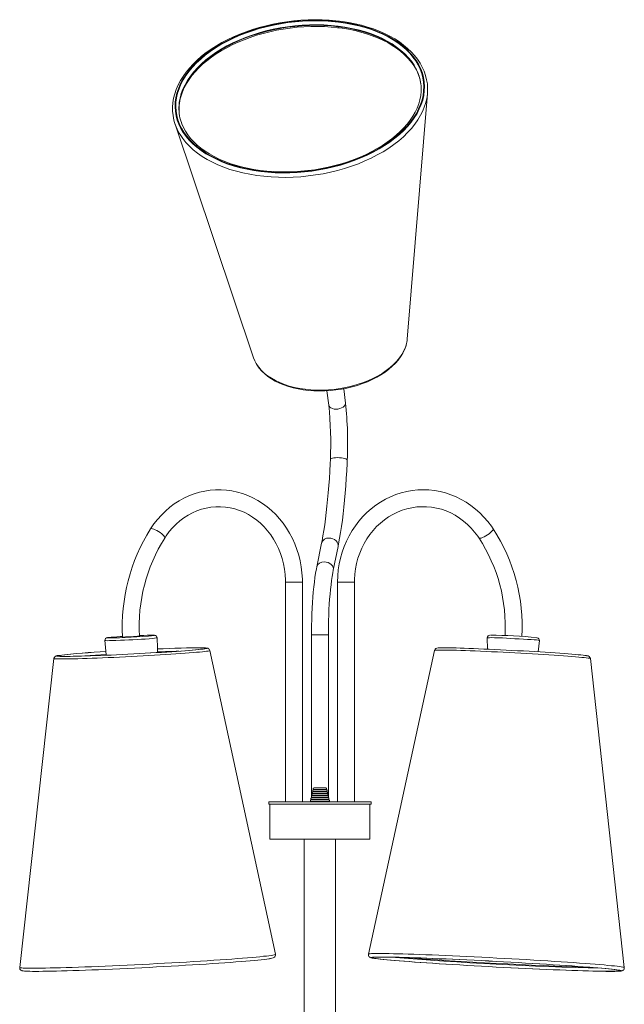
# Model space of a CAD drawing. Header units: millimetres. Extents: x -266 to 1200, y -2253 to 381.
# Tile 2 of 4: x -266 to 218, y -1080 to -293. Entities that reach past the tile are written whole.
import ezdxf

# ---------------------------------------------------------------- set-up
doc = ezdxf.new("R2010")
doc.units = ezdxf.units.MM

msp = doc.modelspace()

# ---------------------------------------------------------------- linework, layer by layer
at = {"color": 7, "linetype": 'Continuous', "lineweight": 15}
for p, q in [((43.92, -547.91), (60.12, -351.43)), ((-141.85, -375.93), (-79.14, -562.84)), ((-20.3, -589.29), (-18.91, -600.73)), ((-5.51, -599.1), (-6.89, -587.67)), ((-24.61, -711.12), (-28.46, -730.13)), ((-15.22, -732.81), (-11.38, -713.8)), ((-53.46, -742.5), (-53.46, -918)), ((-39.96, -918), (-39.96, -742.5)), ((-11.89, -742.5), (-11.89, -918)), ((1.61, -918), (1.61, -742.5)), ((-169.55, -785.03), (-170.42, -785.07)), ((-32.68, -784.5), (-32.68, -913.66)), ((-19.18, -913.66), (-19.18, -784.5)), ((108.01, -786.89), (108.04, -795.97)), ((148.71, -798.12), (149.69, -789.09)), ((-117.7, -795.53), (-117.74, -795.54)), ((-61.47, -1040.02), (-114.04, -797.04)), ((65.84, -796.95), (12.92, -1039.87)), ((-238.78, -803.44), (-266.21, -1050.52)), ((217.64, -1050.67), (190.57, -803.53)), ((-32.19, -912.9), (-32.29, -913.33)), ((-19.56, -913.33), (-32.29, -913.33)), ((-32.19, -912.9), (-19.66, -912.9)), ((-31.83, -911.38), (-31.9, -911.67)), ((-19.96, -911.67), (-31.9, -911.67)), ((-31.83, -911.38), (-20.03, -911.38)), ((-31.45, -909.83), (-31.53, -910.12)), ((-20.33, -910.12), (-31.53, -910.12)), ((-31.45, -909.83), (-20.4, -909.83)), ((-31.09, -908.3), (-31.15, -908.56)), ((-20.71, -908.56), (-31.15, -908.56)), ((-31.09, -908.3), (-20.77, -908.3)), ((-21.26, -906.98), (-30.59, -906.98)), ((-20.71, -908.56), (-20.77, -908.3)), ((-20.33, -910.12), (-20.4, -909.83)), ((-19.96, -911.67), (-20.03, -911.38)), ((-19.56, -913.33), (-19.66, -912.9)), ((-66.93, -918), (-66.93, -920)), ((-66.93, -918), (15.07, -918)), ((-66.93, -920), (15.07, -920)), ((-65.93, -920), (-65.93, -948)), ((-33.36, -917.75), (-33.42, -918)), ((-33.36, -917.75), (-18.5, -917.75)), ((-32.97, -916.15), (-33.07, -916.57)), ((-18.78, -916.57), (-33.07, -916.57)), ((-32.97, -916.15), (-18.88, -916.15)), ((-32.58, -914.53), (-32.69, -914.98)), ((-19.16, -914.98), (-32.69, -914.98)), ((-32.68, -914.39), (-32.68, -914.92)), ((-32.58, -914.53), (-19.27, -914.53)), ((-19.16, -914.98), (-19.27, -914.53)), ((-19.18, -914.92), (-19.18, -914.39)), ((-18.78, -916.57), (-18.88, -916.15)), ((-18.44, -918), (-18.5, -917.75)), ((14.07, -948), (14.07, -920)), ((15.07, -920), (15.07, -918)), ((-65.93, -948), (14.07, -948)), ((-38.43, -948), (-38.43, -2248)), ((-13.43, -2248), (-13.43, -948))]:
    msp.add_line(p, q, dxfattribs=at)
at = {"color": 8, "linetype": 'Continuous', "lineweight": 15}
for p, q in [((-53.46, -742.5), (-39.96, -742.5)), ((-11.89, -742.5), (1.61, -742.5)), ((-32.68, -784.5), (-19.18, -784.5)), ((-196.99, -800.79), (-197.81, -800.84))]:
    msp.add_line(p, q, dxfattribs=at)
at = {"color": 7, "linetype": 'Continuous', "lineweight": 15, "flags": 128}
for points in [[(-10.29, -293.64), (-13.15, -293.32), (-18.63, -292.85), (-24.18, -292.58), (-29.78, -292.5), (-35.43, -292.62), (-41.09, -292.92), (-46.75, -293.43), (-52.4, -294.12), (-58.01, -295), (-63.58, -296.07), (-69.08, -297.32), (-74.49, -298.75), (-79.81, -300.36), (-85.01, -302.13), (-90.08, -304.08), (-95, -306.18), (-99.76, -308.44), (-104.34, -310.84), (-108.73, -313.38), (-112.92, -316.06), (-116.89, -318.86), (-120.63, -321.78), (-124.12, -324.81), (-127.36, -327.94), (-130.34, -331.16), (-133.04, -334.45), (-135.46, -337.82), (-137.58, -341.25), (-139.41, -344.73), (-140.93, -348.24), (-142.14, -351.78), (-143.03, -355.32), (-143.61, -358.87), (-143.87, -362.4), (-143.81, -365.91), (-143.5, -368.82)], [(-10.79, -294.1), (-5.23, -294.9), (0.19, -295.9), (5.48, -297.11), (10.59, -298.52), (15.52, -300.12), (20.24, -301.92), (24.75, -303.89), (29.03, -306.05), (33.05, -308.37), (36.81, -310.85), (40.29, -313.48), (43.49, -316.26), (46.38, -319.17), (48.96, -322.2), (51.23, -325.34), (53.16, -328.58), (54.76, -331.91), (56.02, -335.32), (56.94, -338.8), (57.51, -342.33), (57.73, -345.9), (57.6, -349.5), (57.12, -353.12), (56.29, -356.74), (55.11, -360.34), (53.6, -363.93), (51.75, -367.48), (49.57, -370.99), (47.06, -374.43), (44.25, -377.81), (41.13, -381.1), (37.72, -384.29), (34.03, -387.38), (30.07, -390.35), (25.86, -393.2), (21.41, -395.91), (16.73, -398.46), (11.85, -400.87), (6.78, -403.11), (1.54, -405.17), (-3.85, -407.06), (-9.38, -408.76), (-15.02, -410.27), (-20.76, -411.58), (-26.57, -412.69), (-32.43, -413.59), (-38.33, -414.29), (-44.25, -414.77), (-50.15, -415.04), (-56.03, -415.09), (-61.85, -414.93), (-67.61, -414.56), (-73.28, -413.97), (-78.84, -413.18), (-84.27, -412.17), (-89.55, -410.96), (-94.66, -409.56), (-99.59, -407.95), (-104.32, -406.16), (-108.83, -404.18), (-113.1, -402.03), (-117.12, -399.71), (-120.88, -397.23), (-124.37, -394.59), (-127.56, -391.82), (-130.45, -388.91), (-133.04, -385.88), (-135.3, -382.74), (-137.23, -379.49), (-138.84, -376.16), (-140.1, -372.75), (-141.01, -369.28), (-141.58, -365.75), (-141.8, -362.17), (-141.67, -358.58), (-141.19, -354.96), (-140.36, -351.34), (-139.19, -347.73), (-137.67, -344.15), (-135.82, -340.59), (-133.64, -337.09), (-131.14, -333.64), (-128.32, -330.27), (-125.2, -326.98), (-121.79, -323.78), (-118.1, -320.69), (-114.14, -317.72), (-109.93, -314.88), (-105.48, -312.17), (-100.81, -309.61), (-95.93, -307.21), (-90.86, -304.97), (-85.62, -302.9), (-80.22, -301.01), (-74.7, -299.31), (-69.05, -297.8), (-63.32, -296.49), (-57.51, -295.38), (-51.64, -294.48), (-45.74, -293.79), (-39.83, -293.31), (-33.92, -293.04), (-28.05, -292.98), (-22.22, -293.14), (-16.46, -293.52), (-10.79, -294.1)], [(-10.96, -294.43), (-5.43, -295.22), (-0.03, -296.22), (5.22, -297.42), (10.3, -298.82), (15.21, -300.42), (19.91, -302.2), (24.39, -304.17), (28.64, -306.31), (32.64, -308.62), (36.38, -311.08), (39.85, -313.7), (43.02, -316.46), (45.9, -319.35), (48.47, -322.37), (50.72, -325.49), (52.65, -328.72), (54.24, -332.03), (55.49, -335.43), (56.4, -338.88), (56.97, -342.39), (57.19, -345.95), (57.06, -349.53), (56.58, -353.12), (55.76, -356.72), (54.59, -360.31), (53.08, -363.88), (51.24, -367.41), (49.07, -370.9), (46.58, -374.32), (43.78, -377.68), (40.68, -380.95), (37.28, -384.13), (33.61, -387.2), (29.68, -390.16), (25.49, -392.99), (21.06, -395.68), (16.41, -398.22), (11.56, -400.61), (6.52, -402.84), (1.31, -404.9), (-4.06, -406.77), (-9.55, -408.47), (-15.16, -409.97), (-20.87, -411.27), (-26.65, -412.37), (-32.49, -413.27), (-38.35, -413.96), (-44.23, -414.44), (-50.11, -414.71), (-55.95, -414.76), (-61.75, -414.6), (-67.47, -414.23), (-73.11, -413.65), (-78.64, -412.86), (-84.04, -411.86), (-89.29, -410.66), (-94.38, -409.25), (-99.28, -407.66), (-103.98, -405.88), (-108.46, -403.91), (-112.71, -401.77), (-116.72, -399.46), (-120.45, -396.99), (-123.92, -394.37), (-127.1, -391.61), (-129.97, -388.72), (-132.54, -385.71), (-134.79, -382.58), (-136.72, -379.36), (-138.31, -376.04), (-139.57, -372.65), (-140.48, -369.19), (-141.04, -365.68), (-141.26, -362.13), (-141.13, -358.55), (-140.65, -354.95), (-139.83, -351.36), (-138.66, -347.77), (-137.15, -344.2), (-135.31, -340.67), (-133.14, -337.18), (-130.65, -333.75), (-127.85, -330.4), (-124.75, -327.13), (-121.36, -323.95), (-117.69, -320.88), (-113.75, -317.92), (-109.56, -315.09), (-105.13, -312.4), (-100.49, -309.85), (-95.63, -307.46), (-90.59, -305.23), (-85.38, -303.18), (-80.02, -301.3), (-74.52, -299.61), (-68.91, -298.11), (-63.2, -296.81), (-57.42, -295.7), (-51.59, -294.8), (-45.72, -294.11), (-39.84, -293.64), (-33.97, -293.37), (-28.12, -293.31), (-22.33, -293.47), (-16.6, -293.84), (-10.96, -294.43)], [(-138.56, -361.48), (-138.47, -360.04), (-137.93, -356.73), (-137.09, -353.41), (-135.95, -350.11), (-134.5, -346.83), (-132.75, -343.59), (-130.71, -340.38), (-128.39, -337.22), (-125.79, -334.13), (-122.92, -331.1), (-119.78, -328.15), (-116.4, -325.29), (-112.77, -322.53), (-108.91, -319.87), (-104.84, -317.33), (-100.56, -314.92), (-96.09, -312.63), (-91.44, -310.49), (-86.62, -308.5), (-81.66, -306.66), (-76.57, -304.98), (-71.37, -303.47), (-66.07, -302.14), (-60.69, -300.98), (-55.24, -300), (-49.76, -299.2), (-44.24, -298.59), (-38.72, -298.17), (-33.21, -297.93), (-27.73, -297.89), (-22.29, -298.04), (-16.92, -298.38), (-11.9, -298.88), (-10.97, -298.99)], [(-10.97, -298.99), (-8.24, -299.35), (-3.12, -300.19), (1.87, -301.2), (6.72, -302.4), (11.41, -303.76), (15.93, -305.3), (20.25, -307), (24.38, -308.85), (28.29, -310.86), (31.97, -313.01), (35.41, -315.29), (38.6, -317.7), (41.53, -320.23), (44.19, -322.88), (46.58, -325.62), (48.69, -328.46), (50.51, -331.39), (52.04, -334.4), (53.27, -337.48), (53.52, -338.31)], [(60.05, -344.45), (60.02, -343.93), (59.48, -340.48), (58.63, -337.08), (57.47, -333.74), (56, -330.46), (54.24, -327.27), (52.17, -324.17), (49.82, -321.16), (47.18, -318.26), (44.26, -315.47), (41.07, -312.81), (37.63, -310.28), (33.93, -307.9), (30.01, -305.67), (25.86, -303.59), (21.5, -301.68), (16.95, -299.94), (12.22, -298.37), (7.32, -296.98), (2.27, -295.77), (-2.91, -294.75), (-8.21, -293.92), (-10.29, -293.64)], [(55.07, -349.84), (55.07, -349.91), (54.75, -353.22), (54.12, -356.53), (53.18, -359.84), (51.93, -363.14), (50.38, -366.41), (48.54, -369.64), (46.41, -372.83), (44, -375.97), (41.31, -379.05), (38.35, -382.05), (35.13, -384.97), (31.67, -387.8), (27.97, -390.53), (24.04, -393.15), (19.89, -395.65), (15.55, -398.02), (11.02, -400.26), (6.31, -402.35), (1.45, -404.29), (-3.55, -406.08), (-8.68, -407.7), (-13.92, -409.16), (-19.25, -410.44), (-24.65, -411.54), (-30.11, -412.46), (-35.61, -413.2), (-41.13, -413.75), (-46.65, -414.11), (-52.15, -414.28), (-57.62, -414.26), (-63.04, -414.05), (-68.39, -413.65), (-73.65, -413.06), (-78.81, -412.28), (-83.84, -411.33), (-88.74, -410.19), (-93.48, -408.88), (-98.05, -407.4), (-102.44, -405.75), (-106.63, -403.95), (-110.61, -401.99), (-114.37, -399.88), (-117.89, -397.64), (-121.16, -395.27), (-124.18, -392.78), (-126.93, -390.17), (-129.41, -387.46), (-131.61, -384.65), (-133.53, -381.75), (-135.15, -378.77), (-136.48, -375.71), (-137.05, -373.97)], [(-76.94, -567.61), (-76.21, -568.86), (-74.47, -571.27), (-72.44, -573.57), (-70.13, -575.76), (-67.56, -577.82), (-64.73, -579.74), (-61.66, -581.5), (-58.37, -583.11), (-54.88, -584.55), (-51.2, -585.81), (-47.36, -586.89), (-43.37, -587.79), (-39.26, -588.5), (-35.04, -589.01), (-30.74, -589.34), (-26.38, -589.46), (-21.98, -589.39), (-17.56, -589.13), (-13.14, -588.67), (-8.75, -588.02), (-4.41, -587.19), (-0.13, -586.17), (4.06, -584.97), (8.13, -583.59), (12.07, -582.05), (15.87, -580.35), (19.49, -578.5), (22.93, -576.5), (26.16, -574.37), (29.16, -572.11), (31.93, -569.74), (34.45, -567.26), (36.69, -564.69), (38.66, -562.04), (40.33, -559.32), (41.69, -556.56), (42.75, -553.76), (42.95, -552.99)], [(-77.09, -567.36), (-78.11, -565.41), (-79.14, -562.84)], [(-17.57, -644.26), (-17.72, -647.47), (-18.04, -653.49), (-18.4, -659.4), (-18.8, -665.19), (-19.25, -670.83), (-19.75, -676.32), (-20.28, -681.64), (-20.85, -686.78), (-21.47, -691.72), (-22.11, -696.45), (-22.79, -700.95), (-23.5, -705.22), (-24.24, -709.24), (-24.61, -711.12)], [(-11.38, -713.8), (-10.95, -711.63), (-10.15, -707.25), (-9.39, -702.65), (-8.67, -697.85), (-8, -692.85), (-7.37, -687.66), (-6.78, -682.3), (-6.23, -676.77), (-5.73, -671.09), (-5.27, -665.27), (-4.86, -659.33), (-4.5, -653.26), (-4.19, -647.1), (-4.09, -644.85)], [(-39.96, -742.5), (-40.01, -739.86), (-40.31, -735.02), (-40.89, -730.21), (-41.76, -725.45), (-42.91, -720.77), (-44.33, -716.18), (-46.03, -711.7), (-47.98, -707.36), (-50.19, -703.16), (-52.64, -699.13), (-55.33, -695.3), (-58.24, -691.66), (-61.35, -688.24), (-64.67, -685.06), (-68.16, -682.12), (-71.82, -679.45), (-75.64, -677.04), (-79.58, -674.92), (-83.64, -673.09), (-87.8, -671.56), (-92.03, -670.33), (-96.33, -669.41), (-100.68, -668.81), (-105.04, -668.52), (-109.42, -668.54), (-113.78, -668.89), (-118.11, -669.54), (-122.4, -670.51), (-126.61, -671.78), (-130.74, -673.36), (-134.77, -675.23), (-138.69, -677.38), (-142.46, -679.82), (-146.09, -682.52), (-149.55, -685.49), (-152.83, -688.69), (-155.91, -692.13), (-158.78, -695.78), (-161.53, -699.8)], [(112.7, -699.73), (111.24, -697.58), (108.4, -693.83), (105.33, -690.28), (102.06, -686.96), (98.59, -683.87), (94.94, -681.04), (91.13, -678.47), (87.17, -676.18), (83.08, -674.18), (78.88, -672.46), (74.59, -671.05), (70.22, -669.94), (65.8, -669.14), (61.33, -668.66), (56.85, -668.49), (52.37, -668.64), (47.91, -669.1), (43.48, -669.88), (39.12, -670.96), (34.83, -672.36), (30.63, -674.05), (26.54, -676.03), (22.58, -678.29), (18.77, -680.84), (15.11, -683.64), (11.64, -686.7), (8.36, -689.99), (5.28, -693.51), (2.42, -697.24), (-0.21, -701.17), (-2.59, -705.27), (-4.72, -709.54), (-6.58, -713.94), (-8.18, -718.47), (-9.5, -723.1), (-10.53, -727.81), (-11.28, -732.59), (-11.73, -737.41), (-11.89, -742.5)], [(-150.15, -707.06), (-148.99, -705.31), (-146.52, -701.98), (-143.86, -698.86), (-141, -695.97), (-137.96, -693.31), (-134.77, -690.91), (-131.43, -688.77), (-127.96, -686.91), (-124.38, -685.34), (-120.71, -684.06), (-116.96, -683.08), (-113.16, -682.41), (-109.32, -682.05), (-105.47, -682.01), (-101.62, -682.29), (-97.8, -682.87), (-94.02, -683.77), (-90.31, -684.98), (-86.69, -686.48), (-83.18, -688.28), (-79.79, -690.36), (-76.54, -692.71), (-73.45, -695.32), (-70.54, -698.17), (-67.81, -701.25), (-65.29, -704.54), (-62.99, -708.03), (-60.91, -711.7), (-59.07, -715.53), (-57.48, -719.49), (-56.15, -723.58), (-55.07, -727.76), (-54.27, -732.02), (-53.74, -736.33), (-53.49, -740.68), (-53.46, -742.5)], [(1.61, -742.5), (1.64, -740.3), (1.93, -735.95), (2.5, -731.64), (3.35, -727.39), (4.48, -723.22), (5.88, -719.14), (7.54, -715.19), (9.46, -711.38), (11.61, -707.73), (14.01, -704.27), (16.62, -701), (19.44, -697.94), (22.45, -695.11), (25.64, -692.53), (29, -690.21), (32.49, -688.15), (36.12, -686.38), (39.85, -684.9), (43.67, -683.71), (47.56, -682.83), (51.5, -682.26), (55.47, -682.01), (59.45, -682.07), (63.41, -682.44), (67.35, -683.13), (71.22, -684.13), (75.02, -685.43), (78.73, -687.03), (82.31, -688.92), (85.77, -691.09), (89.07, -693.53), (92.2, -696.22), (95.15, -699.15), (97.89, -702.31), (100.42, -705.67), (101.42, -707.13)], [(-28.46, -730.13), (-28.77, -731.74), (-29.36, -735.09), (-29.89, -738.62), (-30.39, -742.34), (-30.83, -746.22), (-31.23, -750.27), (-31.58, -754.45), (-31.88, -758.77), (-32.14, -763.19), (-32.35, -767.7), (-32.5, -772.29), (-32.61, -776.92), (-32.67, -781.59), (-32.68, -784.5)], [(-19.18, -784.5), (-19.17, -782.11), (-19.12, -777.59), (-19.02, -773.1), (-18.88, -768.66), (-18.68, -764.31), (-18.44, -760.06), (-18.15, -755.93), (-17.83, -751.95), (-17.46, -748.14), (-17.05, -744.51), (-16.61, -741.09), (-16.14, -737.91), (-15.64, -734.97), (-15.22, -732.81)], [(-183.91, -785.77), (-185.69, -785.88), (-188.52, -786.07), (-191.03, -786.25), (-193.07, -786.42), (-194.62, -786.58), (-195.56, -786.7), (-196, -786.8), (-195.95, -786.87)], [(-183.17, -786.26), (-183.71, -786.25), (-183.89, -786.22)], [(-158.41, -784.98), (-158.26, -784.89), (-158.56, -784.84)], [(-155.93, -798.69), (-156.03, -795.14), (-156.16, -786.55)], [(-197.96, -788.68), (-197.44, -794.52), (-196.95, -800.39), (-196.93, -800.79)], [(-114.08, -797.02), (-114.22, -796.5), (-114.59, -795.96), (-114.99, -795.61), (-115.35, -795.39), (-115.68, -795.26), (-116.03, -795.16), (-116.49, -795.08), (-117.53, -794.98), (-118, -794.96)], [(68.94, -794.98), (69.19, -794.96), (70.19, -794.91), (71.54, -794.88), (73.21, -794.87), (75.22, -794.88), (77.53, -794.92), (80.14, -794.97), (83.03, -795.04), (86.19, -795.13), (89.59, -795.24), (93.23, -795.37), (97.07, -795.51), (101.09, -795.68), (105.27, -795.85), (109.59, -796.04), (114.01, -796.25), (118.52, -796.47), (123.09, -796.69), (127.69, -796.93), (132.29, -797.18), (136.87, -797.43), (141.4, -797.69), (145.85, -797.95)], [(-235.22, -800.98), (-235.23, -800.99), (-236.23, -801.17), (-237.03, -801.38), (-237.38, -801.52), (-237.73, -801.72), (-238.1, -802.02), (-238.48, -802.52), (-238.75, -803.23), (-238.75, -803.43)], [(-236.22, -801.56), (-236.02, -801.59), (-235.2, -801.66), (-234.04, -801.71), (-232.54, -801.75), (-230.71, -801.76), (-228.56, -801.76), (-226.11, -801.73), (-223.36, -801.69), (-220.34, -801.62), (-217.07, -801.54), (-213.55, -801.43), (-209.82, -801.31), (-205.89, -801.17), (-201.79, -801.01), (-197.54, -800.84), (-193.17, -800.65), (-188.7, -800.45), (-184.16, -800.24), (-179.57, -800.02), (-174.97, -799.78), (-170.38, -799.54), (-165.82, -799.29), (-161.32, -799.03), (-156.91, -798.77), (-152.62, -798.51), (-148.47, -798.25)], [(-235.75, -801.54), (-235.59, -801.56), (-234.78, -801.64), (-233.62, -801.69), (-232.13, -801.72), (-230.32, -801.74), (-228.18, -801.73), (-225.75, -801.71), (-223.02, -801.66), (-220.03, -801.6), (-216.77, -801.51), (-213.28, -801.41), (-209.58, -801.29), (-205.68, -801.15), (-201.61, -800.99), (-197.39, -800.82), (-193.05, -800.64), (-188.61, -800.44), (-184.11, -800.23), (-179.55, -800), (-174.98, -799.77), (-170.42, -799.53), (-165.89, -799.28), (-161.43, -799.03), (-157.06, -798.77), (-152.79, -798.51), (-148.67, -798.25)], [(-235.24, -801.57), (-235.3, -801.56), (-235.29, -801.56)], [(-148.67, -798.25), (-144.71, -797.98), (-140.94, -797.72), (-137.38, -797.47), (-134.04, -797.22), (-130.96, -796.97), (-128.14, -796.74), (-125.61, -796.51), (-123.37, -796.29), (-121.45, -796.09), (-119.85, -795.89), (-118.58, -795.72), (-117.66, -795.55), (-117.25, -795.46)], [(-148.47, -798.25), (-144.48, -797.98), (-140.68, -797.72), (-137.09, -797.46), (-133.73, -797.21), (-130.63, -796.96), (-127.79, -796.72), (-125.24, -796.5), (-122.99, -796.28), (-121.05, -796.07), (-119.44, -795.88), (-118.16, -795.7), (-117.23, -795.53), (-116.78, -795.43)], [(145.85, -797.95), (150.2, -798.21), (154.42, -798.47), (158.49, -798.74), (162.38, -799), (166.07, -799.25), (169.54, -799.51), (172.76, -799.75), (175.73, -799.99), (178.42, -800.21), (180.81, -800.43), (182.9, -800.63), (184.66, -800.82), (186.09, -800.99), (187.19, -801.15), (187.42, -801.19)], [(-117.01, -1047.83), (-111.84, -1047.49), (-106.86, -1047.15), (-102.08, -1046.81), (-97.51, -1046.48), (-93.18, -1046.15), (-89.1, -1045.84), (-85.27, -1045.52), (-81.73, -1045.22), (-78.47, -1044.92), (-75.51, -1044.64), (-72.86, -1044.37), (-70.53, -1044.11), (-68.52, -1043.86), (-66.85, -1043.63), (-66.23, -1043.54)], [(-66.01, -1043.51), (-65.54, -1043.44), (-64.39, -1043.22), (-63.41, -1042.96), (-62.78, -1042.7), (-62.36, -1042.43), (-62, -1042.07), (-61.64, -1041.53), (-61.43, -1040.79), (-61.49, -1040.02)], [(12.96, -1039.86), (12.87, -1040.38), (13.01, -1041.19), (13.32, -1041.77), (13.67, -1042.15), (14, -1042.4), (14.33, -1042.58), (14.69, -1042.73), (15.2, -1042.88), (15.92, -1043.03)], [(15.64, -1042.46), (16.14, -1042.39), (17.19, -1042.32), (18.58, -1042.26), (20.31, -1042.23), (22.38, -1042.21), (24.77, -1042.21), (27.48, -1042.24), (30.49, -1042.28), (33.81, -1042.34), (37.41, -1042.43), (41.28, -1042.53), (45.41, -1042.65), (49.79, -1042.79), (54.39, -1042.95), (59.21, -1043.13), (64.23, -1043.32), (69.42, -1043.53), (74.78, -1043.75), (80.27, -1043.99), (85.89, -1044.25), (91.62, -1044.51), (97.42, -1044.79), (103.29, -1045.08), (109.2, -1045.38), (115.13, -1045.69), (121.06, -1046.01), (126.97, -1046.33), (132.83, -1046.66), (138.64, -1046.99), (144.36, -1047.33)], [(214.2, -1053.49), (214.14, -1053.5), (213.09, -1053.58), (211.7, -1053.63), (209.97, -1053.67), (207.9, -1053.68), (205.51, -1053.68), (202.8, -1053.66), (199.79, -1053.61), (196.47, -1053.55), (192.88, -1053.47), (189, -1053.36), (184.87, -1053.24), (180.5, -1053.1), (175.89, -1052.94), (171.07, -1052.77), (166.05, -1052.57), (160.86, -1052.36), (155.5, -1052.14), (150.01, -1051.9), (144.39, -1051.65), (138.66, -1051.38), (132.86, -1051.1), (126.99, -1050.81), (121.08, -1050.51), (115.15, -1050.2), (109.22, -1049.89), (103.32, -1049.56), (97.45, -1049.24), (91.64, -1048.9), (85.92, -1048.56), (80.3, -1048.23), (74.8, -1047.89), (69.45, -1047.55), (64.25, -1047.21), (59.23, -1046.87), (54.41, -1046.54), (49.81, -1046.21), (45.43, -1045.89), (41.3, -1045.58), (37.42, -1045.27), (33.82, -1044.98), (30.51, -1044.69), (27.49, -1044.42), (24.78, -1044.15), (22.39, -1043.91), (20.32, -1043.67), (18.59, -1043.45), (17.19, -1043.25), (16.22, -1043.08)], [(16.24, -1042.48), (16.68, -1042.43), (17.72, -1042.35), (19.11, -1042.29), (20.83, -1042.26), (22.88, -1042.24), (25.26, -1042.24), (27.95, -1042.27), (30.95, -1042.31), (34.25, -1042.37), (37.83, -1042.46), (41.68, -1042.56), (45.79, -1042.68), (50.14, -1042.82), (54.72, -1042.98), (59.52, -1043.15), (64.5, -1043.34), (69.67, -1043.55), (75, -1043.78), (80.46, -1044.01), (86.05, -1044.27), (91.74, -1044.53), (97.52, -1044.81), (103.35, -1045.1), (109.23, -1045.39), (115.13, -1045.7), (121.02, -1046.02), (126.9, -1046.34), (132.74, -1046.67), (138.51, -1047), (144.2, -1047.33)], [(16.56, -1042.48), (16.57, -1042.48), (16.71, -1042.46)], [(213.62, -1053.47), (213.6, -1053.47), (212.56, -1053.54), (211.18, -1053.6), (209.45, -1053.64), (207.4, -1053.65), (205.02, -1053.65), (202.33, -1053.63), (199.33, -1053.58), (196.03, -1053.52), (192.45, -1053.44), (188.6, -1053.33), (184.49, -1053.21), (180.14, -1053.07), (175.56, -1052.92), (170.77, -1052.74), (165.78, -1052.55), (160.61, -1052.34), (155.28, -1052.12), (149.82, -1051.88), (144.23, -1051.63), (138.54, -1051.36), (132.76, -1051.08), (126.93, -1050.8), (121.05, -1050.5), (115.15, -1050.19), (109.26, -1049.88), (103.38, -1049.56), (97.54, -1049.23), (91.77, -1048.9), (86.08, -1048.56), (80.49, -1048.22), (75.02, -1047.89), (69.69, -1047.55), (64.53, -1047.21), (59.54, -1046.88), (54.74, -1046.55), (50.16, -1046.22), (45.81, -1045.9), (41.7, -1045.59), (37.84, -1045.29), (34.26, -1044.99), (30.97, -1044.71), (27.97, -1044.44), (25.27, -1044.17), (22.89, -1043.93), (20.84, -1043.69), (19.11, -1043.48), (17.73, -1043.27), (16.68, -1043.09), (16.63, -1043.08)], [(144.2, -1047.33), (149.79, -1047.67), (155.26, -1048.01), (160.59, -1048.35), (165.75, -1048.68), (170.74, -1049.02), (175.54, -1049.35), (180.12, -1049.67), (184.47, -1049.99), (188.58, -1050.3), (192.44, -1050.61), (196.02, -1050.9), (199.31, -1051.19), (202.32, -1051.46), (205.01, -1051.72), (207.39, -1051.97), (209.44, -1052.2), (211.17, -1052.42), (212.56, -1052.62), (213.6, -1052.81), (214.03, -1052.9)], [(144.36, -1047.33), (149.98, -1047.67), (155.48, -1048.01), (160.84, -1048.35), (166.03, -1048.69), (171.05, -1049.02), (175.87, -1049.35), (180.47, -1049.68), (184.85, -1050), (188.99, -1050.32), (192.86, -1050.62), (196.46, -1050.92), (199.77, -1051.2), (202.79, -1051.48), (205.5, -1051.74), (207.89, -1051.99), (209.96, -1052.22), (211.69, -1052.44), (213.09, -1052.65), (214.14, -1052.83), (214.55, -1052.92)], [(-266.17, -1050.51), (-266.21, -1050.99), (-265.99, -1051.8), (-265.63, -1052.35), (-265.24, -1052.71), (-264.87, -1052.94), (-264.51, -1053.1), (-264.1, -1053.22), (-263.48, -1053.34), (-262.41, -1053.46), (-261.15, -1053.54), (-261.12, -1053.55)], [(-260.88, -1053.55), (-259.97, -1053.59), (-258.17, -1053.64), (-256.04, -1053.67), (-253.59, -1053.69), (-250.82, -1053.68), (-247.75, -1053.65), (-244.38, -1053.6), (-240.73, -1053.54), (-236.81, -1053.45), (-232.63, -1053.34), (-228.2, -1053.22), (-223.56, -1053.07), (-218.7, -1052.91), (-213.65, -1052.73), (-208.42, -1052.54), (-203.03, -1052.33), (-197.51, -1052.1), (-191.87, -1051.86), (-186.13, -1051.6), (-180.31, -1051.33), (-174.44, -1051.05), (-168.52, -1050.76), (-162.59, -1050.46), (-156.66, -1050.15), (-150.76, -1049.83), (-144.9, -1049.51), (-139.11, -1049.18), (-133.4, -1048.84), (-127.81, -1048.5), (-122.33, -1048.17), (-117.01, -1047.83)], [(213.57, -1052.83), (213.73, -1052.87), (213.75, -1052.88)], [(214.6, -1053.47), (215.39, -1053.37), (215.94, -1053.22), (216.39, -1053.03), (216.77, -1052.77), (217.19, -1052.34), (217.53, -1051.68), (217.66, -1050.88), (217.61, -1050.66)]]:
    msp.add_lwpolyline(points, dxfattribs=at)
at = {"color": 8, "linetype": 'Continuous', "lineweight": 15, "flags": 128}
for points in [[(-138.66, -360.75), (-138.47, -358.79), (-137.84, -355.2), (-136.87, -351.62), (-135.54, -348.06), (-133.88, -344.52), (-131.88, -341.02), (-129.55, -337.58), (-126.9, -334.21), (-123.94, -330.91), (-120.68, -327.71), (-117.13, -324.61), (-113.31, -321.62), (-109.22, -318.75), (-104.9, -316.03), (-100.34, -313.45), (-95.56, -311.02), (-90.59, -308.75), (-85.45, -306.66), (-80.14, -304.75), (-74.69, -303.02), (-69.13, -301.49), (-63.46, -300.16), (-57.72, -299.03), (-51.92, -298.1), (-46.08, -297.39), (-40.22, -296.89), (-34.37, -296.6), (-28.55, -296.54), (-22.78, -296.68), (-17.07, -297.05), (-11.46, -297.63)], [(-138.61, -361.21), (-138.41, -359.24), (-137.79, -355.66), (-136.81, -352.08), (-135.49, -348.51), (-133.82, -344.97), (-131.82, -341.48), (-129.49, -338.04), (-126.84, -334.66), (-123.88, -331.37), (-120.62, -328.16), (-117.07, -325.06), (-113.25, -322.07), (-109.17, -319.21), (-104.84, -316.48), (-100.28, -313.9), (-95.51, -311.47), (-90.54, -309.21), (-85.39, -307.12), (-80.09, -305.21), (-74.64, -303.48), (-69.07, -301.95), (-63.41, -300.61), (-57.66, -299.48), (-51.86, -298.56), (-46.02, -297.84), (-40.17, -297.34), (-34.32, -297.06), (-28.49, -296.99), (-22.72, -297.14), (-17.02, -297.5), (-11.4, -298.08)], [(-11.46, -297.63), (-5.95, -298.42), (-0.58, -299.42), (4.64, -300.63), (9.69, -302.03), (14.56, -303.64), (19.22, -305.43), (23.65, -307.41), (27.85, -309.57), (31.79, -311.89), (35.47, -314.38), (38.86, -317.02), (41.96, -319.79), (44.75, -322.7), (47.23, -325.74), (49.38, -328.88), (51.2, -332.12), (52.68, -335.44), (53.43, -337.58)], [(-11.4, -298.08), (-5.9, -298.87), (-0.53, -299.87), (4.69, -301.08), (9.75, -302.49), (14.61, -304.09), (19.27, -305.89), (23.71, -307.87), (27.9, -310.02), (31.85, -312.35), (35.52, -314.83), (38.91, -317.47), (42.01, -320.25), (44.8, -323.16), (47.28, -326.19), (49.43, -329.33), (51.25, -332.57), (52.73, -335.9), (53.49, -338.04)], [(58.62, -359.44), (57.88, -361.74), (56.43, -365.38), (54.64, -368.99), (52.51, -372.56), (50.06, -376.07), (47.3, -379.5), (44.22, -382.86), (40.85, -386.13), (37.2, -389.29), (33.27, -392.34), (29.09, -395.27), (24.66, -398.06), (20, -400.7), (15.13, -403.19), (10.06, -405.52), (4.81, -407.68), (-0.6, -409.66), (-6.15, -411.46), (-11.82, -413.07), (-17.59, -414.48), (-23.45, -415.69), (-29.37, -416.69), (-35.34, -417.49), (-41.33, -418.07), (-47.31, -418.44), (-53.28, -418.6), (-59.21, -418.54), (-65.08, -418.26), (-70.87, -417.77), (-76.56, -417.07), (-82.13, -416.16), (-87.56, -415.04), (-92.83, -413.72), (-97.93, -412.2), (-102.83, -410.49), (-107.52, -408.59), (-111.99, -406.51), (-116.21, -404.26), (-120.18, -401.84), (-123.88, -399.26), (-127.29, -396.53), (-130.41, -393.67), (-133.22, -390.67), (-135.72, -387.56), (-137.9, -384.34), (-138.49, -383.34)], [(43.03, -552.72), (42.45, -554.51), (41.23, -557.36), (39.67, -560.17), (37.78, -562.94), (35.57, -565.63), (33.06, -568.24), (30.25, -570.74), (27.16, -573.14), (23.81, -575.4), (20.22, -577.53), (16.41, -579.5), (12.41, -581.3), (8.23, -582.93), (3.89, -584.38), (-0.56, -585.64), (-5.12, -586.69), (-9.76, -587.54), (-14.44, -588.18), (-19.14, -588.61), (-23.84, -588.82), (-28.51, -588.81), (-33.11, -588.58), (-37.64, -588.14)], [(-37.64, -588.14), (-42.04, -587.48), (-46.32, -586.61), (-50.43, -585.54), (-54.35, -584.27), (-58.07, -582.81), (-61.56, -581.16), (-64.81, -579.34), (-67.78, -577.36), (-70.47, -575.22), (-72.86, -572.94), (-74.94, -570.54), (-76.69, -568.02), (-77.09, -567.36)], [(-18.91, -600.73), (-18.66, -601.54), (-18.06, -602.37), (-17.14, -603.07), (-15.95, -603.59), (-14.57, -603.92), (-13.05, -604.03)], [(-13.05, -604.03), (-11.49, -603.92), (-9.97, -603.59), (-8.57, -603.07), (-7.37, -602.37), (-6.42, -601.54), (-5.79, -600.63), (-5.5, -599.68), (-5.51, -599.1)], [(-17.57, -644.26), (-17.57, -644.24), (-17.36, -643.84), (-16.79, -643.48), (-15.9, -643.18), (-14.74, -642.95), (-13.37, -642.81), (-11.86, -642.76)], [(-11.86, -642.76), (-10.29, -642.81), (-8.76, -642.95), (-7.33, -643.18), (-6.1, -643.48), (-5.12, -643.84), (-4.45, -644.24), (-4.12, -644.66), (-4.09, -644.85)], [(-160.76, -699.51), (-161.32, -699.62), (-161.53, -699.8)], [(-150.15, -707.06), (-150.08, -706.71), (-150.27, -706.12), (-150.77, -705.39), (-151.54, -704.55), (-152.54, -703.66), (-153.72, -702.75), (-155.02, -701.88), (-156.36, -701.09), (-157.67, -700.43), (-158.88, -699.93), (-159.93, -699.62), (-160.76, -699.51)], [(112.7, -699.73), (112.76, -699.93), (112.63, -700.43), (112.2, -701.09), (111.49, -701.88), (110.55, -702.75), (109.41, -703.66), (108.15, -704.55), (106.83, -705.39), (105.52, -706.12), (104.29, -706.71), (103.22, -707.11), (102.35, -707.32), (101.73, -707.32), (101.42, -707.13)], [(-18.65, -707.14), (-17.09, -707.29), (-15.59, -707.71), (-14.21, -708.39), (-13.04, -709.29), (-12.13, -710.36), (-11.54, -711.54), (-11.3, -712.77), (-11.38, -713.8)], [(-22.5, -726.14), (-20.94, -726.29), (-19.43, -726.71), (-18.06, -727.39), (-16.89, -728.29), (-15.98, -729.36), (-15.39, -730.54), (-15.15, -731.78), (-15.22, -732.81)], [(-156.19, -786.88), (-156.32, -786.92), (-157.01, -787.01), (-158.33, -787.15), (-160.27, -787.36), (-162.72, -787.6), (-165.69, -787.85), (-168.82, -788.07), (-172.26, -788.27), (-175.54, -788.43), (-178.95, -788.56), (-182.22, -788.67), (-185.44, -788.79), (-189.28, -788.96), (-192, -789.08), (-194.32, -789.17), (-196.03, -789.2), (-197.23, -789.16), (-197.82, -789.08), (-197.86, -789.01)], [(149.67, -789.08), (149.47, -788.97), (148.75, -788.81), (147.49, -788.64), (145.62, -788.47), (143.16, -788.31), (140.27, -788.16), (136.95, -787.98), (133.58, -787.8), (129.98, -787.59), (126.67, -787.38), (123.32, -787.18), (120.19, -787), (117.21, -786.86), (113.82, -786.78), (111.57, -786.77), (109.79, -786.79), (108.66, -786.83), (108.07, -786.87), (108.07, -786.89)], [(-117.25, -795.46), (-117.08, -795.41), (-116.84, -795.28), (-116.96, -795.17), (-117.43, -795.08), (-118.24, -795), (-118.68, -794.98)], [(-116.78, -795.43), (-116.64, -795.39), (-116.41, -795.26), (-116.52, -795.14), (-116.99, -795.05), (-117.81, -794.98), (-118.2, -794.95)], [(-238.78, -803.44), (-238.7, -803.52), (-238.29, -803.62), (-237.52, -803.7), (-236.4, -803.76), (-234.94, -803.8), (-233.14, -803.82), (-231.02, -803.82), (-228.58, -803.8), (-225.85, -803.76), (-222.83, -803.69), (-219.55, -803.61), (-216.02, -803.51), (-212.26, -803.39), (-208.3, -803.26), (-204.15, -803.1), (-199.85, -802.93), (-195.41, -802.74), (-190.86, -802.54), (-186.23, -802.33), (-181.55, -802.1), (-176.83, -801.87), (-172.11, -801.62), (-167.42, -801.37), (-162.77, -801.11), (-158.21, -800.84), (-153.75, -800.57), (-149.42, -800.3), (-145.25, -800.03), (-141.25, -799.76), (-137.45, -799.5), (-133.88, -799.24), (-130.55, -798.98), (-127.49, -798.73), (-124.7, -798.49), (-122.21, -798.26), (-120.03, -798.04), (-118.17, -797.83), (-116.65, -797.64), (-115.47, -797.46), (-114.64, -797.3), (-114.16, -797.16), (-114.04, -797.04)], [(-234.97, -800.96), (-235.79, -801.1), (-236.37, -801.25), (-236.61, -801.38), (-236.49, -801.49), (-236.22, -801.56)], [(-234.72, -800.97), (-235.36, -801.08), (-235.94, -801.23), (-236.17, -801.36), (-236.06, -801.47), (-235.75, -801.54)], [(-155.06, -798.65), (-155.16, -798.65), (-155.88, -798.68)], [(65.84, -796.95), (65.84, -796.94), (66.08, -796.85), (66.67, -796.77), (67.62, -796.72), (68.91, -796.68), (70.54, -796.67), (72.5, -796.68), (74.78, -796.7), (77.37, -796.75), (80.25, -796.82), (83.4, -796.9), (86.81, -797.01), (90.46, -797.14), (94.32, -797.28), (98.38, -797.44), (102.61, -797.61), (106.98, -797.8), (111.48, -798.01), (116.07, -798.23), (120.73, -798.45), (125.44, -798.69), (130.16, -798.94), (134.87, -799.2), (139.54, -799.46), (144.14, -799.73), (148.66, -799.99), (153.05, -800.27), (157.31, -800.54), (161.4, -800.8), (165.3, -801.07), (168.98, -801.33), (172.43, -801.59), (175.63, -801.83), (178.56, -802.07), (181.2, -802.3), (183.54, -802.51), (185.55, -802.72), (187.24, -802.9), (188.6, -803.08), (189.6, -803.23), (190.26, -803.37), (190.55, -803.5), (190.57, -803.53)], [(12.92, -1039.87), (13.03, -1039.78), (13.49, -1039.67), (14.29, -1039.58), (15.45, -1039.51), (16.95, -1039.46), (18.79, -1039.42), (20.96, -1039.41), (23.46, -1039.42), (26.27, -1039.45), (29.39, -1039.5), (32.81, -1039.57), (36.51, -1039.65), (40.48, -1039.76), (44.71, -1039.89), (49.18, -1040.03), (53.88, -1040.2), (58.79, -1040.38), (63.9, -1040.58), (69.18, -1040.79), (74.63, -1041.02), (80.21, -1041.26), (85.92, -1041.52), (91.72, -1041.79), (97.61, -1042.08), (103.56, -1042.37), (109.54, -1042.67), (115.55, -1042.99), (121.56, -1043.31), (127.54, -1043.64), (133.49, -1043.97), (139.37, -1044.31), (145.16, -1044.65)], [(-266.21, -1050.52), (-266.21, -1050.53), (-266.03, -1050.68), (-265.49, -1050.8), (-264.61, -1050.91), (-263.38, -1051), (-261.8, -1051.07), (-259.89, -1051.11), (-257.65, -1051.14), (-255.08, -1051.15), (-252.2, -1051.14), (-249.01, -1051.1), (-245.53, -1051.05), (-241.77, -1050.98), (-237.74, -1050.89), (-233.46, -1050.78), (-228.93, -1050.65), (-224.18, -1050.5), (-219.22, -1050.33), (-214.08, -1050.15), (-208.75, -1049.94), (-203.28, -1049.73), (-197.67, -1049.49), (-191.94, -1049.25), (-186.11, -1048.99), (-180.21, -1048.71), (-174.25, -1048.43), (-168.26, -1048.13), (-162.25, -1047.83), (-156.24, -1047.51), (-150.26, -1047.19), (-144.33, -1046.86), (-138.47, -1046.53), (-132.69, -1046.19), (-127.02, -1045.85), (-121.48, -1045.5), (-116.08, -1045.16)], [(-116.08, -1045.16), (-110.85, -1044.81), (-105.8, -1044.47), (-100.95, -1044.13), (-96.32, -1043.79), (-91.92, -1043.46), (-87.77, -1043.14), (-83.88, -1042.82), (-80.27, -1042.51), (-76.94, -1042.21), (-73.92, -1041.93), (-71.2, -1041.65), (-68.8, -1041.39), (-66.73, -1041.13), (-65, -1040.9), (-63.61, -1040.68), (-62.56, -1040.47), (-61.86, -1040.28), (-61.51, -1040.11), (-61.47, -1040.02)], [(16.22, -1043.08), (16.14, -1043.06), (15.44, -1042.89), (15.09, -1042.74), (15.09, -1042.61), (15.44, -1042.49), (15.64, -1042.46)], [(16.63, -1043.08), (15.98, -1042.92), (15.63, -1042.77), (15.63, -1042.63), (15.98, -1042.52), (16.24, -1042.48)], [(145.16, -1044.65), (150.86, -1044.99), (156.43, -1045.34), (161.86, -1045.68), (167.13, -1046.02), (172.22, -1046.36), (177.11, -1046.7), (181.79, -1047.03), (186.25, -1047.36), (190.45, -1047.68), (194.4, -1047.99), (198.08, -1048.29), (201.47, -1048.58), (204.56, -1048.86), (207.34, -1049.13), (209.81, -1049.38), (211.95, -1049.62), (213.76, -1049.84), (215.23, -1050.05), (216.35, -1050.24), (217.13, -1050.42), (217.56, -1050.58), (217.64, -1050.67)], [(214.03, -1052.9), (214.3, -1052.97), (214.65, -1053.13), (214.65, -1053.26), (214.3, -1053.37), (213.62, -1053.47)], [(214.55, -1052.92), (214.84, -1053), (215.19, -1053.15), (215.19, -1053.29), (214.84, -1053.4), (214.2, -1053.49)]]:
    msp.add_lwpolyline(points, dxfattribs=at)
at = {"color": 7, "linetype": 'Continuous', "lineweight": 15}
for centre, radius, start, end in [((19.61, -348.41), 35.51, 357.29454, 17.74858), ((19.55, -348.9), 35.64, 7.31581, 17.74213), ((20.95, -348.29), 39.29, 343.51604, 5.22659), ((-103.21, -363.31), 35.54, 175.8726, 197.91828), ((-103.06, -363.77), 35.64, 175.8731, 186.51897), ((-104.92, -363.64), 38.93, 188.04813, 210.39901), ((19.3, -545.84), 24.71, 343.82348, 355.18766), ((-297.82, -631.06), 280.56, 357.30338, 6.20687), ((-294.88, -630.98), 291.12, 357.26862, 6.28571), ((-36.92, -778.14), 147.19, 147.8441, 183.14699), ((-7.95, -778.11), 143.88, 356.92405, 33.01002), ((-37.05, -778.1), 133.56, 147.8671, 183.1854), ((-7.99, -778.12), 130.42, 356.92225, 32.97432), ((-195.86, -788.82), 2.05, 95.38404, 185.36121), ((-194.81, -438.56), 348.33, 269.83421, 275.99113), ((-183.86, -662.7), 123.56, 270.3156, 276.24898), ((-161.17, -942.13), 157.31, 89.06751, 93.05194), ((-158.25, -786.91), 2.06, 0.79593, 88.91319), ((110.1, -786.92), 2.09, 90.33379, 179.64681), ((109.09, -1163.46), 378.63, 84.15888, 89.79565), ((147.66, -788.83), 2.02, 352.97303, 80.45464), ((-123.01, -1422.48), 627.52, 89.60485, 93.01321), ((-122.74, -1424.62), 629.69, 89.58661, 93.02602), ((68.34, -797.5), 2.53, 84.1121, 167.08872), ((-169.36, -1382.55), 585.29, 92.72645, 96.43645), ((-170.34, -1365.53), 568.22, 92.70979, 96.50573), ((187.72, -804.09), 2.87, 11.61142, 91.15302), ((-32.03, -914.03), 0.75, 111.01804, 221.96077), ((-31.65, -912.38), 0.75, 109.11169, 223.86712), ((-31.3, -910.84), 0.75, 107.36188, 225.61693), ((-30.95, -909.28), 0.75, 105.61964, 227.35918), ((-30.59, -907.73), 0.75, 90, 229.0565), ((-21.26, -907.73), 0.75, 310.9435, 90), ((-20.91, -909.28), 0.75, 312.64082, 74.38036), ((-20.56, -910.84), 0.75, 314.38307, 72.63812), ((-20.21, -912.38), 0.75, 316.13288, 70.88831), ((-19.83, -914.03), 0.75, 318.03923, 68.98196), ((-32.79, -917.26), 0.75, 112.27321, 220.70561), ((-32.4, -915.67), 0.75, 112.97144, 220.00738), ((-19.46, -915.67), 0.75, 319.99262, 67.02856), ((-19.07, -917.26), 0.75, 319.29439, 67.72679)]:
    msp.add_arc(centre, radius, start, end, dxfattribs=at)
at = {"color": 8, "linetype": 'Continuous', "lineweight": 15}
for centre, radius, start, end in [((-19.19, -712.78), 5.66, 84.47104, 163.03452), ((-23.04, -731.78), 5.66, 84.46977, 163.05197), ((-112.19, -2199.95), 1402.22, 93.4683, 94.16479), ((-97.14, -2196.99), 1400.03, 91.70794, 92.40507), ((275.59, 1994.16), 3046.3, 265.39673, 268.56488), ((293.32, 2330.34), 3382.34, 265.71004, 268.25157)]:
    msp.add_arc(centre, radius, start, end, dxfattribs=at)

doc.saveas('drawing.dxf')
